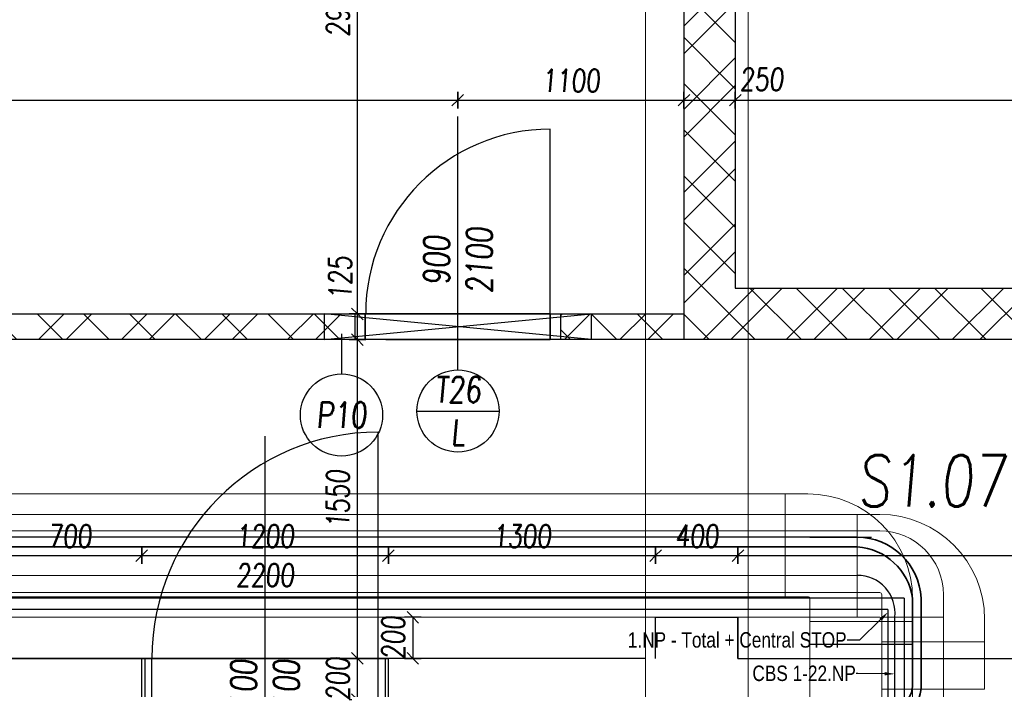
# Model space of a CAD drawing. Header units: millimetres. Extents: x 171 to 266814, y 44 to 350448.
# Tile 36 of 105: x 12914 to 17703, y 23908 to 27163. Entities that reach past the tile are written whole.
import ezdxf
from ezdxf import colors
from ezdxf.entities.mleader import LeaderData, LeaderLine
from ezdxf.math import Vec2, Vec3

# ---------------------------------------------------------------- set-up
doc = ezdxf.new("R2010")
doc.units = ezdxf.units.MM
doc.header["$LTSCALE"] = 100
for name, pattern in [('ACAD_ISO10W100', [18.5, 12, -3, 0.5, -3]), ('ACAD_ISO12W100', [22, 12, -3, 0.5, -3, 0.5, -3]), ('ČERCHOVANÁ', [25.4, 12.7, -6.35, 0, -6.35])]:
    doc.linetypes.add(name, pattern=pattern)
for name, color, linetype, lineweight in [('2DE_PRE_KK', 136, 'Continuous', 15), ('2DE_PRO_KK', 136, 'Continuous', 15), ('E_VEDENÍ SILNOPROUD', 50, 'Continuous', 25), ('E_VEDENÍ_CBS', 214, 'Continuous', 25), ('E_ŽLABY', 40, 'Continuous', 15), ('NAD', 4, 'ACAD_ISO12W100', 13), ('SRAFY', 7, 'Continuous', 13)]:
    doc.layers.add(name, color=color, linetype=linetype, lineweight=lineweight)
for name, color, linetype in [('Elektro přívod', 1, 'Continuous'), ('KOTY 50', 7, 'Continuous'), ('KOTY-DVERE', 8, 'Continuous'), ('NOVA', 240, 'Continuous'), ('NOVÁ TENKÁ', 240, 'Continuous'), ('NOVÁ TLUSTÁ', 240, 'Continuous'), ('OSY', 7, 'Continuous'), ('POPIS2', 2, 'Continuous'), ('SRAFA', 9, 'Continuous'), ('TLUSTA', 2, 'Continuous'), ('ŽB', 3, 'Continuous')]:
    doc.layers.add(name, color=color, linetype=linetype)
doc.styles.add('arial', font='arial.ttf', dxfattribs={"width": 0.8, "height": 1})
doc.styles.add('CP_ATTR', font='ROMANS.SHX')
doc.styles.add('CS-ROMANS', font='romans.shx', dxfattribs={"width": 0.75, "oblique": 5})
doc.dimstyles.new('A_KÓTA_50', dxfattribs={"dimtxt": 110, "dimasz": 2, "dimexe": 100, "dimexo": 1500, "dimgap": 40, "dimtad": 1, "dimrnd": 1, "dimdsep": 46, "dimtxsty": 'CS-ROMANS', "dimblk": 'KOT_CARA20', "dimcen": 45, "dimse1": 1, "dimse2": 1, "dimclrd": 256, "dimclre": 256, "dimclrt": 256, "dimadec": 0, "dimazin": 0, "dimtfac": 1, "dimtix": 1, "dimtmove": 2, "dimatfit": 3, "dimldrblk": 'OBLIQUE', "dimfxl": 100, "dimtolj": 1, "dimarcsym": 0})

# ---------------------------------------------------------------- blocks, each defined once
blk = doc.blocks.new('KOT_CARA20')
for p, q in [((0, 0), (-14.1, -14.1)), ((0, 20), (0, -20)), ((0, 0), (14.1, 14.1))]:
    blk.add_line(p, q)
blk = doc.blocks.new('*D191')
at = {"layer": 'Defpoints', "color": 0, "transparency": 16777216}
for p in [(13507.6, 24557.6), (12807.6, 24057.9), (13507.6, 24057.9)]:
    blk.add_point(p, dxfattribs=at)
at = {"layer": 'KOTY 50', "lineweight": -2, "ltscale": 5, "transparency": 16777216}
blk.add_line((12809.6, 24557.6), (13505.6, 24557.6), dxfattribs=at)
at = {"layer": 'KOTY 50', "lineweight": -2, "transparency": 16777216, "xscale": 2, "yscale": 2, "zscale": 2, "rotation": 180}
blk.add_blockref('KOT_CARA20', (12807.6, 24557.6), dxfattribs=at)
at = {"layer": 'KOTY 50', "lineweight": -2, "transparency": 16777216, "xscale": 2, "yscale": 2, "zscale": 2}
blk.add_blockref('KOT_CARA20', (13507.6, 24557.6), dxfattribs=at)
at = {"layer": 'KOTY 50', "transparency": 16777216, "insert": (13157.6, 24652.6), "char_height": 110, "attachment_point": 5, "style": 'CS-ROMANS'}
blk.add_mtext('\\A1;700', dxfattribs=at)
blk = doc.blocks.new('_OBLIQUE')
at = {"color": 0, "linetype": 'ByBlock', "ltscale": 15}
blk.add_line((-0.5, -0.5), (0.5, 0.5), dxfattribs=at)
blk = doc.blocks.new('*D192')
at = {"layer": 'Defpoints', "color": 0, "transparency": 16777216}
for p in [(14707.6, 24557.6), (13507.6, 24057.9), (14707.6, 24057.9)]:
    blk.add_point(p, dxfattribs=at)
at = {"layer": 'KOTY 50', "lineweight": -2, "ltscale": 5, "transparency": 16777216}
blk.add_line((13509.6, 24557.6), (14705.6, 24557.6), dxfattribs=at)
at = {"layer": 'KOTY 50', "lineweight": -2, "transparency": 16777216, "xscale": 2, "yscale": 2, "zscale": 2, "rotation": 180}
blk.add_blockref('KOT_CARA20', (13507.6, 24557.6), dxfattribs=at)
at = {"layer": 'KOTY 50', "lineweight": -2, "transparency": 16777216, "xscale": 2, "yscale": 2, "zscale": 2}
blk.add_blockref('KOT_CARA20', (14707.6, 24557.6), dxfattribs=at)
at = {"layer": 'KOTY 50', "transparency": 16777216, "char_height": 110, "attachment_point": 5, "style": 'CS-ROMANS'}
for s, insert in [('\\A1;1200', (14107.6, 24652.6)), ('\\A1;2200', (14107.6, 24462.6))]:
    blk.add_mtext(s, dxfattribs=dict(at, insert=insert))
blk = doc.blocks.new('*D193')
at = {"layer": 'Defpoints', "color": 0, "transparency": 16777216}
for p in [(16007.6, 24557.6), (16007.6, 24257.9), (14707.6, 24057.9)]:
    blk.add_point(p, dxfattribs=at)
at = {"layer": 'KOTY 50', "lineweight": -2, "ltscale": 5, "transparency": 16777216}
blk.add_line((14709.6, 24557.6), (16005.6, 24557.6), dxfattribs=at)
at = {"layer": 'KOTY 50', "lineweight": -2, "transparency": 16777216, "xscale": 2, "yscale": 2, "zscale": 2, "rotation": 180}
blk.add_blockref('KOT_CARA20', (14707.6, 24557.6), dxfattribs=at)
at = {"layer": 'KOTY 50', "lineweight": -2, "transparency": 16777216, "xscale": 2, "yscale": 2, "zscale": 2}
blk.add_blockref('KOT_CARA20', (16007.6, 24557.6), dxfattribs=at)
at = {"layer": 'KOTY 50', "transparency": 16777216, "insert": (15357.6, 24652.6), "char_height": 110, "attachment_point": 5, "style": 'CS-ROMANS'}
blk.add_mtext('\\A1;1300', dxfattribs=at)
blk = doc.blocks.new('*D194')
at = {"layer": 'Defpoints', "color": 0, "transparency": 16777216}
for p in [(16407.6, 24557.6), (16007.6, 24257.9), (16407.6, 24257.9)]:
    blk.add_point(p, dxfattribs=at)
at = {"layer": 'KOTY 50', "lineweight": -2, "ltscale": 5, "transparency": 16777216}
blk.add_line((16009.6, 24557.6), (16405.6, 24557.6), dxfattribs=at)
at = {"layer": 'KOTY 50', "lineweight": -2, "transparency": 16777216, "xscale": 2, "yscale": 2, "zscale": 2, "rotation": 180}
blk.add_blockref('KOT_CARA20', (16007.6, 24557.6), dxfattribs=at)
at = {"layer": 'KOTY 50', "lineweight": -2, "transparency": 16777216, "xscale": 2, "yscale": 2, "zscale": 2}
blk.add_blockref('KOT_CARA20', (16407.6, 24557.6), dxfattribs=at)
at = {"layer": 'KOTY 50', "transparency": 16777216, "insert": (16207.6, 24652.6), "char_height": 110, "attachment_point": 5, "style": 'CS-ROMANS'}
blk.add_mtext('\\A1;400', dxfattribs=at)
blk = doc.blocks.new('*D195')
at = {"layer": 'Defpoints', "color": 0, "transparency": 16777216}
for p in [(20257.6, 24557.6), (16407.6, 24257.9), (20257.6, 24057.9)]:
    blk.add_point(p, dxfattribs=at)
at = {"layer": 'KOTY 50', "lineweight": -2, "ltscale": 5, "transparency": 16777216}
blk.add_line((16409.6, 24557.6), (20255.6, 24557.6), dxfattribs=at)
at = {"layer": 'KOTY 50', "lineweight": -2, "transparency": 16777216, "xscale": 2, "yscale": 2, "zscale": 2, "rotation": 180}
blk.add_blockref('KOT_CARA20', (16407.6, 24557.6), dxfattribs=at)
at = {"layer": 'KOTY 50', "lineweight": -2, "transparency": 16777216, "xscale": 2, "yscale": 2, "zscale": 2}
blk.add_blockref('KOT_CARA20', (20257.6, 24557.6), dxfattribs=at)
at = {"layer": 'KOTY 50', "transparency": 16777216, "insert": (18332.6, 24652.6), "char_height": 110, "attachment_point": 5, "style": 'CS-ROMANS'}
blk.add_mtext('\\A1;3850', dxfattribs=at)
blk = doc.blocks.new('*D201')
at = {"layer": 'Defpoints', "color": 0, "transparency": 16777216}
for p in [(15045.1, 26771.9), (15045.1, 26692.1), (9097.6, 25732.9)]:
    blk.add_point(p, dxfattribs=at)
at = {"layer": 'KOTY 50', "lineweight": -2, "ltscale": 5, "transparency": 16777216}
blk.add_line((9099.6, 26771.9), (15043.1, 26771.9), dxfattribs=at)
at = {"layer": 'KOTY 50', "lineweight": -2, "transparency": 16777216, "xscale": 2, "yscale": 2, "zscale": 2, "rotation": 180}
blk.add_blockref('KOT_CARA20', (9097.6, 26771.9), dxfattribs=at)
at = {"layer": 'KOTY 50', "lineweight": -2, "transparency": 16777216, "xscale": 2, "yscale": 2, "zscale": 2}
blk.add_blockref('KOT_CARA20', (15045.1, 26771.9), dxfattribs=at)
at = {"layer": 'KOTY 50', "transparency": 16777216, "insert": (12071.3, 26866.9), "char_height": 110, "attachment_point": 5, "style": 'CS-ROMANS'}
blk.add_mtext('\\A1;5948', dxfattribs=at)
blk = doc.blocks.new('*D203')
at = {"layer": 'Defpoints', "color": 0, "transparency": 16777216}
for p in [(16145.1, 26771.9), (16145.1, 26425.9), (15045.1, 25732.9)]:
    blk.add_point(p, dxfattribs=at)
at = {"layer": 'KOTY 50', "lineweight": -2, "ltscale": 5, "transparency": 16777216}
blk.add_line((15047.1, 26771.9), (16143.1, 26771.9), dxfattribs=at)
at = {"layer": 'KOTY 50', "lineweight": -2, "transparency": 16777216, "xscale": 2, "yscale": 2, "zscale": 2, "rotation": 180}
blk.add_blockref('KOT_CARA20', (15045.1, 26771.9), dxfattribs=at)
at = {"layer": 'KOTY 50', "lineweight": -2, "transparency": 16777216, "xscale": 2, "yscale": 2, "zscale": 2}
blk.add_blockref('KOT_CARA20', (16145.1, 26771.9), dxfattribs=at)
at = {"layer": 'KOTY 50', "transparency": 16777216, "insert": (15595.1, 26866.9), "char_height": 110, "attachment_point": 5, "style": 'CS-ROMANS'}
blk.add_mtext('\\A1;1100', dxfattribs=at)
blk = doc.blocks.new('*D204')
at = {"layer": 'Defpoints', "color": 0, "transparency": 16777216}
for p in [(16395.1, 26771.9), (16395.1, 26534.2), (16145.1, 26425.9)]:
    blk.add_point(p, dxfattribs=at)
at = {"layer": 'KOTY 50', "lineweight": -2, "ltscale": 5, "transparency": 16777216}
blk.add_line((16147.1, 26771.9), (16393.1, 26771.9), dxfattribs=at)
at = {"layer": 'KOTY 50', "lineweight": -2, "transparency": 16777216, "xscale": 2, "yscale": 2, "zscale": 2, "rotation": 180}
blk.add_blockref('KOT_CARA20', (16145.1, 26771.9), dxfattribs=at)
at = {"layer": 'KOTY 50', "lineweight": -2, "transparency": 16777216, "xscale": 2, "yscale": 2, "zscale": 2}
blk.add_blockref('KOT_CARA20', (16395.1, 26771.9), dxfattribs=at)
at = {"layer": 'KOTY 50', "transparency": 16777216, "insert": (16522.9, 26873.1), "char_height": 110, "attachment_point": 5, "style": 'CS-ROMANS'}
blk.add_mtext('\\A1;250', dxfattribs=at)
blk = doc.blocks.new('*D205')
at = {"layer": 'Defpoints', "color": 0, "transparency": 16777216}
for p in [(21507.6, 26771.9), (16395.1, 26534.2), (21507.6, 25732.9)]:
    blk.add_point(p, dxfattribs=at)
at = {"layer": 'KOTY 50', "lineweight": -2, "ltscale": 5, "transparency": 16777216}
blk.add_line((16397.1, 26771.9), (21505.6, 26771.9), dxfattribs=at)
at = {"layer": 'KOTY 50', "lineweight": -2, "transparency": 16777216, "xscale": 2, "yscale": 2, "zscale": 2, "rotation": 180}
blk.add_blockref('KOT_CARA20', (16395.1, 26771.9), dxfattribs=at)
at = {"layer": 'KOTY 50', "lineweight": -2, "transparency": 16777216, "xscale": 2, "yscale": 2, "zscale": 2}
blk.add_blockref('KOT_CARA20', (21507.6, 26771.9), dxfattribs=at)
at = {"layer": 'KOTY 50', "transparency": 16777216, "insert": (18951.3, 26866.9), "char_height": 110, "attachment_point": 5, "style": 'CS-ROMANS'}
blk.add_mtext('\\A1;5113', dxfattribs=at)
blk = doc.blocks.new('*D269')
at = {"layer": 'Defpoints', "color": 0, "transparency": 16777216}
for p in [(18925.2, 25607.9), (19301.3, 25607.9), (9751.7, 24257.9)]:
    blk.add_point(p, dxfattribs=at)
at = {"layer": 'KOTY 50', "lineweight": -2, "ltscale": 5, "transparency": 16777216}
blk.add_line((18925.2, 24259.9), (18925.2, 25605.9), dxfattribs=at)
at = {"layer": 'KOTY 50', "lineweight": -2, "transparency": 16777216, "xscale": 2, "yscale": 2, "zscale": 2}
for p, rotation in [((18925.2, 25607.9), 90), ((18925.2, 24257.9), 270)]:
    blk.add_blockref('KOT_CARA20', p, dxfattribs=dict(at, rotation=rotation))
at = {"layer": 'KOTY 50', "transparency": 16777216, "insert": (18830.2, 24932.9), "char_height": 110, "attachment_point": 5, "rotation": 90, "style": 'CS-ROMANS'}
blk.add_mtext('\\A1;1350', dxfattribs=at)
blk = doc.blocks.new('*D289')
at = {"layer": 'Defpoints', "color": 0, "transparency": 16777216}
for p in [(14557.1, 24057.9), (14757.2, 24057.9), (14736.7, 23857.9)]:
    blk.add_point(p, dxfattribs=at)
at = {"layer": 'KOTY 50', "lineweight": -2, "ltscale": 5, "transparency": 16777216}
for p, q in [((14557.1, 24059.9), (14557.1, 24061.9)), ((14557.1, 23857.9), (14557.1, 24057.9)), ((14557.1, 23855.9), (14557.1, 23853.9))]:
    blk.add_line(p, q, dxfattribs=at)
at = {"layer": 'KOTY 50', "lineweight": -2, "transparency": 16777216, "xscale": 2, "yscale": 2, "zscale": 2}
for p, rotation in [((14557.1, 24057.9), 270), ((14557.1, 23857.9), 90)]:
    blk.add_blockref('KOT_CARA20', p, dxfattribs=dict(at, rotation=rotation))
at = {"layer": 'KOTY 50', "transparency": 16777216, "insert": (14462.1, 23957.9), "char_height": 110, "attachment_point": 5, "rotation": 90, "style": 'CS-ROMANS'}
blk.add_mtext('\\A1;200', dxfattribs=at)
blk = doc.blocks.new('*D290')
at = {"layer": 'Defpoints', "color": 0, "transparency": 16777216}
for p in [(14557.1, 25607.9), (14780.6, 25607.9), (14757.2, 24057.9)]:
    blk.add_point(p, dxfattribs=at)
at = {"layer": 'KOTY 50', "lineweight": -2, "ltscale": 5, "transparency": 16777216}
blk.add_line((14557.1, 24059.9), (14557.1, 25605.9), dxfattribs=at)
at = {"layer": 'KOTY 50', "lineweight": -2, "transparency": 16777216, "xscale": 2, "yscale": 2, "zscale": 2}
for p, rotation in [((14557.1, 25607.9), 90), ((14557.1, 24057.9), 270)]:
    blk.add_blockref('KOT_CARA20', p, dxfattribs=dict(at, rotation=rotation))
at = {"layer": 'KOTY 50', "transparency": 16777216, "insert": (14462.1, 24832.9), "char_height": 110, "attachment_point": 5, "rotation": 90, "style": 'CS-ROMANS'}
blk.add_mtext('\\A1;1550', dxfattribs=at)
blk = doc.blocks.new('*D291')
at = {"layer": 'Defpoints', "color": 0, "transparency": 16777216}
for p in [(14557.1, 25732.9), (14716.3, 25732.9), (14780.6, 25607.9)]:
    blk.add_point(p, dxfattribs=at)
at = {"layer": 'KOTY 50', "lineweight": -2, "ltscale": 5, "transparency": 16777216}
blk.add_line((14557.1, 25609.9), (14557.1, 25730.9), dxfattribs=at)
at = {"layer": 'KOTY 50', "lineweight": -2, "transparency": 16777216, "xscale": 2, "yscale": 2, "zscale": 2}
for p, rotation in [((14557.1, 25732.9), 90), ((14557.1, 25607.9), 270)]:
    blk.add_blockref('KOT_CARA20', p, dxfattribs=dict(at, rotation=rotation))
at = {"layer": 'KOTY 50', "transparency": 16777216, "insert": (14473.3, 25907.1), "char_height": 110, "attachment_point": 5, "rotation": 90, "style": 'CS-ROMANS'}
blk.add_mtext('\\A1;125', dxfattribs=at)
blk = doc.blocks.new('*D292')
at = {"layer": 'Defpoints', "color": 0, "transparency": 16777216}
for p in [(14557.1, 28707.9), (14945.8, 28707.9), (14716.3, 25732.9)]:
    blk.add_point(p, dxfattribs=at)
at = {"layer": 'KOTY 50', "lineweight": -2, "ltscale": 5, "transparency": 16777216}
blk.add_line((14557.1, 25734.9), (14557.1, 28705.9), dxfattribs=at)
at = {"layer": 'KOTY 50', "lineweight": -2, "transparency": 16777216, "xscale": 2, "yscale": 2, "zscale": 2}
for p, rotation in [((14557.1, 28707.9), 90), ((14557.1, 25732.9), 270)]:
    blk.add_blockref('KOT_CARA20', p, dxfattribs=dict(at, rotation=rotation))
at = {"layer": 'KOTY 50', "transparency": 16777216, "insert": (14462.1, 27220.4), "char_height": 110, "attachment_point": 5, "rotation": 90, "style": 'CS-ROMANS'}
blk.add_mtext('\\A1;2975', dxfattribs=at)
blk = doc.blocks.new('*D350')
at = {"layer": 'Defpoints', "color": 0, "transparency": 16777216}
for p in [(10107.6, 24257.9), (10107.6, 24057.9), (14826.4, 24057.9)]:
    blk.add_point(p, dxfattribs=at)
at = {"layer": 'KOTY 50', "lineweight": -2, "ltscale": 5, "transparency": 16777216}
for p, q in [((14826.4, 24259.9), (14826.4, 24261.9)), ((14826.4, 24257.9), (14826.4, 24057.9)), ((14826.4, 24055.9), (14826.4, 24053.9))]:
    blk.add_line(p, q, dxfattribs=at)
at = {"layer": 'KOTY 50', "lineweight": -2, "transparency": 16777216, "xscale": 2, "yscale": 2, "zscale": 2}
for p, rotation in [((14826.4, 24257.9), 270), ((14826.4, 24057.9), 90)]:
    blk.add_blockref('KOT_CARA20', p, dxfattribs=dict(at, rotation=rotation))
at = {"layer": 'KOTY 50', "transparency": 16777216, "insert": (14731.4, 24157.9), "char_height": 110, "attachment_point": 5, "rotation": 90, "style": 'CS-ROMANS'}
blk.add_mtext('\\A1;200', dxfattribs=at)
blk = doc.blocks.new('P9')
at = {"layer": 'NOVÁ TLUSTÁ', "linetype": 'ACAD_ISO10W100', "ltscale": 15}
for p, q in [((307917.6, 124824.3), (307917.6, 124699.3)), ((307917.6, 124699.3), (309217.6, 124824.3)), ((309217.6, 124699.3), (307917.6, 124824.3)), ((309217.6, 124699.3), (309217.6, 124824.3))]:
    blk.add_line(p, q, dxfattribs=at)
blk = doc.blocks.new('*U403')
at = {"ltscale": 5}
for p, q in [((120, 260), (120, 370)), ((120, 370), (620, 370)), ((620, 370), (620, 260)), ((0, -250), (0, 250)), ((0, 250), (110, 250)), ((110, -250), (0, -250))]:
    blk.add_line(p, q, dxfattribs=at)
for radius in [510, 10]:
    blk.add_arc((110, 260), radius, 270, 0, dxfattribs=at)
at = {"linetype": 'ByBlock', "ltscale": 5, "style": 'CP_ATTR', "flags": 9}
for tag in ['NAME', 'PRODUCER', 'PRODUCT-TYPE', 'ARTICLE', 'FLOW', 'NUMBER', 'SYSTEM', 'FORM', 'SIZE', 'OTHER']:
    blk.add_attdef(tag, (0, 0), '', height=0.0001, dxfattribs=at)
blk = doc.blocks.new('*U405')
at = {"ltscale": 5}
for p, q in [((0, -250), (0, 250)), ((0, 250), (8335, 250)), ((8335, -250), (0, -250))]:
    blk.add_line(p, q, dxfattribs=at)
at = {"linetype": 'ByBlock', "ltscale": 5, "style": 'CP_ATTR', "flags": 9}
for tag in ['NAME', 'PRODUCER', 'PRODUCT-TYPE', 'ARTICLE', 'FLOW', 'NUMBER', 'SYSTEM', 'FORM', 'SIZE', 'OTHER']:
    blk.add_attdef(tag, (0, 0), '', height=0.0001, dxfattribs=at)
blk = doc.blocks.new('*U434')
for p, q in [((0, -250), (0, 250)), ((0, 250), (380, 250)), ((380, 250), (380, -250)), ((380, -250), (0, -250))]:
    blk.add_line(p, q)
at = {"style": 'CP_ATTR', "flags": 9}
for tag in ['NAME', 'PRODUCER', 'PRODUCT-TYPE', 'ARTICLE', 'FLOW', 'NUMBER', 'SYSTEM', 'FORM', 'SIZE', 'OTHER']:
    blk.add_attdef(tag, (0, 0), '', height=0.0001, dxfattribs=at)
blk = doc.blocks.new('*U439')
for p, q in [((120, 260), (120, 370)), ((120, 370), (620, 370)), ((620, 370), (620, 260)), ((0, -250), (0, 250)), ((0, 250), (110, 250)), ((110, -250), (0, -250))]:
    blk.add_line(p, q)
for radius in [510, 10]:
    blk.add_arc((110, 260), radius, 270, 0)
at = {"style": 'CP_ATTR', "flags": 9}
for tag in ['NAME', 'PRODUCER', 'PRODUCT-TYPE', 'ARTICLE', 'FLOW', 'NUMBER', 'SYSTEM', 'FORM', 'SIZE', 'OTHER']:
    blk.add_attdef(tag, (0, 0), '', height=0.0001, dxfattribs=at)
blk = doc.blocks.new('*U440')
for p, q in [((0, 250), (8685, 250)), ((8685, 250), (8685, -250)), ((8685, -250), (0, -250))]:
    blk.add_line(p, q)
at = {"style": 'CP_ATTR', "flags": 9}
for tag in ['NAME', 'PRODUCER', 'PRODUCT-TYPE', 'ARTICLE', 'FLOW', 'NUMBER', 'SYSTEM', 'FORM', 'SIZE', 'OTHER']:
    blk.add_attdef(tag, (0, 0), '', height=0.0001, dxfattribs=at)
blk = doc.blocks.new('*U444')
for p, q in [((0, -250), (0, 250)), ((0, 250), (230, 250)), ((230, 250), (230, -250)), ((230, -250), (0, -250))]:
    blk.add_line(p, q)
at = {"style": 'CP_ATTR', "flags": 9}
for tag in ['NAME', 'PRODUCER', 'PRODUCT-TYPE', 'ARTICLE', 'FLOW', 'NUMBER', 'SYSTEM', 'FORM', 'SIZE', 'OTHER']:
    blk.add_attdef(tag, (0, 0), '', height=0.0001, dxfattribs=at)
blk = doc.blocks.new('*U454')
for p, q in [((0, -150), (0, 150)), ((0, 150), (400, 150)), ((400, 150), (400, -150)), ((400, -150), (0, -150))]:
    blk.add_line(p, q)
at = {"style": 'CP_ATTR', "flags": 9}
for tag in ['NAME', 'PRODUCER', 'PRODUCT-TYPE', 'ARTICLE', 'FLOW', 'NUMBER', 'SYSTEM', 'FORM', 'SIZE', 'OTHER']:
    blk.add_attdef(tag, (0, 0), '', height=0.0001, dxfattribs=at)
blk = doc.blocks.new('*U455')
for p, q in [((120, 160), (120, 270)), ((120, 270), (420, 270)), ((420, 270), (420, 160)), ((0, -150), (0, 150)), ((0, 150), (110, 150)), ((110, -150), (0, -150))]:
    blk.add_line(p, q)
for radius in [310, 10]:
    blk.add_arc((110, 160), radius, 270, 0)
at = {"style": 'CP_ATTR', "flags": 9}
for tag in ['NAME', 'PRODUCER', 'PRODUCT-TYPE', 'ARTICLE', 'FLOW', 'NUMBER', 'SYSTEM', 'FORM', 'SIZE', 'OTHER']:
    blk.add_attdef(tag, (0, 0), '', height=0.0001, dxfattribs=at)
blk = doc.blocks.new('*U456')
for p, q in [((0, -150), (0, 150)), ((0, 150), (6460, 150)), ((6460, -150), (0, -150))]:
    blk.add_line(p, q)
at = {"style": 'CP_ATTR', "flags": 9}
for tag in ['NAME', 'PRODUCER', 'PRODUCT-TYPE', 'ARTICLE', 'FLOW', 'NUMBER', 'SYSTEM', 'FORM', 'SIZE', 'OTHER']:
    blk.add_attdef(tag, (0, 0), '', height=0.0001, dxfattribs=at)

msp = doc.modelspace()

# ---------------------------------------------------------------- hatches: boundary and pattern name
at = {"layer": 'SRAFA', "ltscale": 5}
h = msp.add_hatch(dxfattribs=at)
h.set_pattern_fill('ANSI31', color=253, scale=50, angle=90)
h.set_pattern_definition([(135, (-294224.35, -112688.84), (-112.2532, -112.2532), [])])
h.paths.add_polyline_path([(8397.553, 25732.91), (4672.557, 25732.91), (4672.557, 25607.91), (8397.553, 25607.91)])
h.paths.add_polyline_path([(8597.553, 25732.91), (8397.553, 25732.91), (8397.553, 25607.91), (8597.556, 25607.91)])
h.paths.add_polyline_path([(9797.553, 25732.91), (9657.556, 25732.91), (9657.556, 25607.91), (9797.553, 25607.91)])
h.paths.add_polyline_path([(20907.556, 25607.91), (20907.556, 25857.91), (16395.056, 25857.91), (16395.056, 28257.91), (16145.056, 28257.91), (16145.056, 25732.91), (15545.056, 25732.91), (15545.056, 25607.91)])
h.paths.add_polyline_path([(14545.056, 25607.91), (14545.056, 25732.91), (9797.553, 25732.91), (9797.553, 25607.91)])
h.paths.add_polyline_path([(22107.556, 25857.91), (22107.556, 25607.91), (22457.556, 25607.91), (22457.556, 24257.91), (22707.556, 24257.91), (22707.556, 25857.91)])
at = {"layer": 'SRAFY', "ltscale": 5}
h = msp.add_hatch(dxfattribs=at)
h.set_pattern_fill('ANSI32', color=253, scale=30)
h.set_pattern_definition([(45, (270826.47, -138059.16), (-202.05576, 202.05576), []), (45, (270961.17, -138059.16), (-202.05576, 202.05576), [])])
h.paths.add_polyline_path([(8597.553, 25732.91), (4672.556, 25732.91), (4672.556, 25607.91), (8597.556, 25607.91)])
h.paths.add_polyline_path([(9607.556, 25732.91), (9597.553, 25732.91), (9597.556, 25607.91), (9607.556, 25607.91)])
h.paths.add_polyline_path([(9757.556, 25732.91), (9607.556, 25732.91), (9607.556, 25607.91), (9757.556, 25607.91)])
h.paths.add_polyline_path([(20907.556, 25607.91), (20907.556, 25857.91), (16395.056, 25857.91), (16395.056, 28257.91), (16145.056, 28257.91), (16145.056, 25732.91), (15545.056, 25732.91), (15545.056, 25607.91)])
h.paths.add_polyline_path([(14545.056, 25607.91), (14545.056, 25732.91), (9757.556, 25732.91), (9757.556, 25607.91)])
h.paths.add_polyline_path([(22107.556, 25857.91), (22107.556, 25607.91), (22457.556, 25607.91), (22457.556, 24257.91), (22707.556, 24257.91), (22707.556, 25857.91)])

# ---------------------------------------------------------------- linework, layer by layer
msp.add_line((16757.556, 24127.91), (17257.556, 24127.91))
at = {"layer": 'E_VEDENÍ SILNOPROUD', "lineweight": 35}
for p, q in [((16989.118, 24647.548), (8302.552, 24649.642)), ((16987.556, 24600.208), (8302.552, 24600.208)), ((17257.556, 23919.732), (17257.556, 24350.928)), ((17298.85, 23920.578), (17298.386, 24351.156))]:
    msp.add_line(p, q, dxfattribs=at)
at = {"layer": 'E_VEDENÍ SILNOPROUD', "color": 241, "true_color": 0xf7abae}
for q in [(8072.824, 24350.928), (17216.022, 23746.362)]:
    msp.add_line((17216.022, 24350.928), q, dxfattribs=at)
at = {"layer": 'E_VEDENÍ SILNOPROUD', "color": 240, "true_color": 0xed1f24}
for p, q in [((17136.745, 24296.342), (8121.097, 24296.342)), ((17136.745, 24296.232), (17136.745, 23736.824))]:
    msp.add_line(p, q, dxfattribs=at)
at = {"layer": 'E_VEDENÍ SILNOPROUD', "lineweight": 35}
for centre, radius, start, end in [((16985.791, 24334.518), 313.037, 3.046626, 89.602246), ((16967.549, 24307.677), 293.214, 8.482351, 86.087468), ((17124.102, 23927.278), 174.876, 264.570787, 357.804234), ((17113.985, 23938.1), 144.742, 267.454467, 352.709159)]:
    msp.add_arc(centre, radius, start, end, dxfattribs=at)
at = {"layer": 'E_VEDENÍ_CBS'}
for p, q in [((10257.556, 24461.941), (16987.556, 24461.864)), ((17170.735, 23723.656), (17170.735, 24257.91))]:
    msp.add_line(p, q, dxfattribs=at)
msp.add_arc((16989.076, 24278.991), 182.879, 353.380766, 90.475993, dxfattribs=at)
at = {"layer": 'Elektro přívod'}
msp.add_line((16757.556, 24647.91), (17057.556, 24647.91), dxfattribs=at)
at = {"layer": 'KOTY-DVERE', "color": 253}
for p, q in [((15046.08, 25460.666), (15046.08, 26692.072)), ((14479.556, 25636.493), (14479.556, 25441.24)), ((14846.08, 25260.666), (15246.08, 25260.666)), ((14107.556, 23582.626), (14107.556, 25137.69))]:
    msp.add_line(p, q, dxfattribs=at)
for centre in [(14479.556, 25241.24), (15046.08, 25260.666)]:
    msp.add_circle(centre, 200, dxfattribs=at)
at = {"layer": 'NAD', "color": 253, "ltscale": 20}
for points in [[(15957.556, 10257.91), (15957.556, 28257.91)], [(16457.556, 10257.91), (16457.556, 28257.91)]]:
    msp.add_lwpolyline(points, dxfattribs=at)
at = {"layer": 'NOVA', "color": 253, "ltscale": 5}
for points in [[(13522.556, 23857.91), (13557.556, 23857.91), (13557.556, 24057.91), (13522.556, 24057.91)], [(14692.556, 23857.91), (14657.556, 23857.91), (14657.556, 24057.91), (14692.556, 24057.91)]]:
    msp.add_lwpolyline(points, close=True, dxfattribs=at)
at = {"layer": 'NOVÁ TENKÁ', "color": 253}
msp.add_line((15495.056, 25732.91), (15495.056, 26630.864), dxfattribs=at)
at = {"layer": 'NOVÁ TENKÁ', "color": 253, "ltscale": 5}
for p, q in [((14657.556, 24057.91), (14657.556, 25157.91)), ((13507.556, 24057.91), (14707.556, 24057.91))]:
    msp.add_line(p, q, dxfattribs=at)
at = {"layer": 'NOVÁ TENKÁ', "color": 253}
for points in [[(14545.056, 25732.91), (14545.056, 25607.91)], [(14595.056, 25732.91), (14595.056, 25607.91)], [(15495.056, 25732.91), (14597.103, 25732.91)], [(15495.056, 25732.91), (15495.056, 25607.91)], [(15545.056, 25732.91), (15545.056, 25607.91)], [(14695.056, 25607.91), (15495.056, 25607.91)]]:
    msp.add_lwpolyline(points, dxfattribs=at)
at = {"layer": 'NOVÁ TENKÁ', "color": 253, "ltscale": 5}
for points in [[(13557.556, 23857.91), (13557.556, 24057.91)], [(14657.556, 23857.91), (14657.556, 24057.91)]]:
    msp.add_lwpolyline(points, dxfattribs=at)
at = {"layer": 'NOVÁ TENKÁ', "color": 253}
msp.add_arc((15495.056, 25732.91), 897.953, 90, 180, dxfattribs=at)
at = {"layer": 'NOVÁ TENKÁ', "color": 253, "ltscale": 5}
msp.add_arc((14657.556, 24057.91), 1100, 90, 180, dxfattribs=at)
at = {"layer": 'NOVÁ TLUSTÁ', "color": 253, "ltscale": 5}
for p, q in [((9845.053, 25732.91), (16145.056, 25732.91)), ((16145.056, 25732.91), (16145.056, 25607.91))]:
    msp.add_line(p, q, dxfattribs=at)
for points in [[(16145.056, 28257.91), (16145.056, 25732.91)], [(16395.056, 28257.91), (16395.056, 25857.91), (22707.556, 25857.91), (22707.556, 24907.91)], [(22457.556, 25607.91), (16145.056, 25607.91)]]:
    msp.add_lwpolyline(points, dxfattribs=at)
at = {"layer": 'NOVÁ TLUSTÁ', "color": 253}
msp.add_lwpolyline([(16145.056, 25607.91), (9597.55, 25607.91)], dxfattribs=at)
at = {"layer": 'OSY', "color": 253, "linetype": 'ČERCHOVANÁ', "ltscale": 25}
msp.add_line((15107.556, 24057.91), (2355.14, 24057.91), dxfattribs=at)
at = {"layer": 'TLUSTA', "color": 253, "ltscale": 5}
for p, q in [((14595.056, 25607.91), (14595.056, 25732.91)), ((15495.056, 25607.91), (15495.056, 25732.91))]:
    msp.add_line(p, q, dxfattribs=at)
at = {"layer": 'ŽB', "color": 253}
for p, q in [((16007.556, 24057.91), (16007.556, 24257.91)), ((16007.556, 24257.91), (16407.556, 24257.91)), ((16007.556, 24057.91), (16007.556, 24257.91)), ((16007.556, 24257.91), (16407.556, 24257.91)), ((16407.556, 24257.91), (16407.556, 24057.91)), ((16407.556, 24057.91), (16407.556, 24257.91)), ((16407.556, 24257.91), (16407.556, 24057.91)), ((16407.556, 24057.91), (16407.556, 24257.91)), ((12807.556, 24057.91), (13507.556, 24057.91)), ((16407.556, 24057.91), (20257.556, 24057.91)), ((16407.556, 24057.91), (20257.556, 24057.91))]:
    msp.add_line(p, q, dxfattribs=at)
for points in [[(13507.556, 23857.91), (13507.556, 24057.91)], [(14707.556, 23857.91), (14707.556, 24057.91)], [(15957.556, 24057.91), (14707.556, 24057.91)]]:
    msp.add_lwpolyline(points, dxfattribs=at)

# ---------------------------------------------------------------- block references
at = {"layer": '2DE_PRE_KK', "ltscale": 5, "rotation": 180}
msp.add_blockref('*U405', (16637.556, 24607.91), dxfattribs=at)
at = {"layer": '2DE_PRE_KK', "ltscale": 5, "xscale": -1, "zscale": 250, "rotation": 180}
msp.add_blockref('*U403', (16637.556, 24607.91), dxfattribs=at)
at = {"layer": '2DE_PRE_KK', "rotation": 270}
msp.add_blockref('*U434', (17007.556, 24237.91), dxfattribs=at)
at = {"layer": '2DE_PRO_KK'}
for name, p, rotation in [('*U456', (16987.556, 24527.91), 180), ('*U454', (17257.556, 23857.91), 90)]:
    msp.add_blockref(name, p, dxfattribs=dict(at, rotation=rotation))
at = {"layer": '2DE_PRO_KK', "zscale": 110, "rotation": 90}
msp.add_blockref('*U455', (17257.556, 24257.91), dxfattribs=at)
at = {"layer": 'E_ŽLABY'}
msp.add_blockref('*U440', (8302.552, 24507.91), dxfattribs=at)
at = {"layer": 'E_ŽLABY', "zscale": 110, "rotation": 90}
msp.add_blockref('*U439', (17357.556, 24137.91), dxfattribs=at)
at = {"layer": 'E_ŽLABY', "rotation": 270}
msp.add_blockref('*U444', (17357.556, 24137.91), dxfattribs=at)
at = {"layer": 'NOVÁ TLUSTÁ', "color": 253}
msp.add_blockref('P9', (-293522.587, -99091.412), dxfattribs=at)

# ---------------------------------------------------------------- texts
at = {"layer": 'KOTY-DVERE', "color": 253, "char_height": 125, "attachment_point": 5, "rotation": 90, "style": 'CS-ROMANS'}
for s, insert in [('\\A1;900\\P2100', (15046.08, 25992.817)), ('\\A1;1100\\P2100', (14107.556, 23891.83))]:
    msp.add_mtext(s, dxfattribs=dict(at, insert=insert))
at = {"layer": 'KOTY-DVERE', "color": 253, "char_height": 125, "attachment_point": 5, "style": 'CS-ROMANS'}
for s, insert in [('T26\\PL', (15046.08, 25260.666)), ('P10', (14479.556, 25241.24))]:
    msp.add_mtext_dynamic_manual_height_columns(s, width=125, gutter_width=12.5, heights=[0], dxfattribs=dict(at, insert=insert))
at = {"layer": 'POPIS2', "color": 253, "ltscale": 15, "style": 'CS-ROMANS', "oblique": 5, "width": 0.75}
msp.add_text('S1.07', height=250, dxfattribs=at).set_placement((16989.164, 24796.244))

# ---------------------------------------------------------------- dimensions: what is measured, and where the dimension line sits
at = {"layer": 'KOTY 50', "color": 253, "ltscale": 5}
for base, p1, p2, picture, middle in [((14557.103, 28707.91), (14716.342, 25732.91), (14945.786, 28707.91), '*D292', (14462.103, 27220.41)), ((18925.189, 25607.91), (9751.686, 24257.91), (19301.306, 25607.91), '*D269', (18830.189, 24932.91)), ((14557.103, 25607.91), (14757.243, 24057.91), (14780.641, 25607.91), '*D290', (14462.103, 24832.91)), ((14826.436, 24057.91), (10107.556, 24257.91), (10107.556, 24057.91), '*D350', (14731.436, 24157.91)), ((14557.103, 24057.91), (14736.651, 23857.91), (14757.243, 24057.91), '*D289', (14462.103, 23957.91))]:
    dim = msp.add_linear_dim(base=base, p1=p1, p2=p2, angle=90, dimstyle='A_KÓTA_50', dxfattribs=at)
    dim.commit()
    dim.dimension.update_dxf_attribs({"geometry": picture, "text_midpoint": middle})
for base, p1, p2, picture, middle in [((15045.08, 26771.931), (9097.553, 25732.91), (15045.08, 26692.072), '*D201', (12071.316, 26866.931)), ((16145.056, 26771.931), (15045.08, 25732.91), (16145.056, 26425.935), '*D203', (15595.068, 26866.931)), ((21507.556, 26771.931), (16395.056, 26534.171), (21507.556, 25732.91), '*D205', (18951.306, 26866.931)), ((13507.556, 24557.583), (12807.556, 24057.91), (13507.556, 24057.91), '*D191', (13157.556, 24652.583)), ((16007.556, 24557.583), (14707.556, 24057.91), (16007.556, 24257.91), '*D193', (15357.556, 24652.583)), ((16407.556, 24557.583), (16007.556, 24257.91), (16407.556, 24257.91), '*D194', (16207.556, 24652.583)), ((20257.556, 24557.583), (16407.556, 24257.91), (20257.556, 24057.91), '*D195', (18332.556, 24652.583))]:
    dim = msp.add_linear_dim(base=base, p1=p1, p2=p2, dimstyle='A_KÓTA_50', dxfattribs=at)
    dim.commit()
    dim.dimension.update_dxf_attribs({"geometry": picture, "text_midpoint": middle})
dim = msp.add_linear_dim(base=(16395.056, 26771.931), p1=(16145.056, 26425.935), p2=(16395.056, 26534.171), dimstyle='A_KÓTA_50', dxfattribs=at)
dim.commit()
dim.dimension.update_dxf_attribs({"geometry": '*D204', "text_midpoint": (16522.878, 26873.131), "dimtype": 160})
dim = msp.add_linear_dim(base=(14557.103, 25732.91), p1=(14780.641, 25607.91), p2=(14716.342, 25732.91), angle=90, dimstyle='A_KÓTA_50', dxfattribs=at)
dim.commit()
dim.dimension.update_dxf_attribs({"geometry": '*D291', "text_midpoint": (14473.272, 25907.11), "dimtype": 160})
dim = msp.add_linear_dim(base=(14707.556, 24557.583), p1=(13507.556, 24057.91), p2=(14707.556, 24057.91), text='<>\\X2200', dimstyle='A_KÓTA_50', dxfattribs=at)
dim.commit()
dim.dimension.update_dxf_attribs({"geometry": '*D192', "text_midpoint": (14107.556, 24652.583)})

# ---------------------------------------------------------------- leaders
at = {"layer": 'E_VEDENÍ SILNOPROUD', "color": 240, "true_color": 0xed1f24}
ml = msp.add_multileader_mtext('Standard', dxfattribs=at)
ml.set_content('1.NP - Total + Central STOP', color=(237, 31, 36), style='arial')
ml.set_leader_properties()
ml.build(insert=Vec2(0, 0))
ml.multileader.update_dxf_attribs({"arrow_head_size": 50})
ctx = ml.context
ctx.base_point, ctx.char_height, ctx.arrow_head_size, ctx.plane_origin = Vec3(15882.627, 24147.376), 75, 50, Vec3(17467.633, 24919.412)
ctx.text_align_type = 2
notes = []
notes.append((ctx, [(1, (1, 1, 0), (16999.011, 24147.376), (-1, 0), 60.747, [(0, [(17137.523, 24282.153)], 0, [])])]))
ctx.mtext.insert, ctx.mtext.alignment, ctx.mtext.flow_direction = Vec3(16936.264, 24185.516), 3, 5
at = {"layer": 'E_VEDENÍ_CBS'}
ml = msp.add_multileader_mtext('Standard', dxfattribs=at)
ml.set_content('CBS 1-22.NP', color=256, style='arial')
ml.set_leader_properties()
ml.build(insert=Vec2(0, 0))
ml.multileader.update_dxf_attribs({"arrow_head_size": 50})
ctx = ml.context
ctx.base_point, ctx.char_height, ctx.arrow_head_size, ctx.plane_origin = Vec3(16483.827, 23985.036), 75, 50, Vec3(17161.95, 23390.637)
ctx.text_align_type = 2
notes.append((ctx, [(0, (1, 1, 0), (16991.134, 23985.036), (-1, 0), 8, [(0, [(17170.736, 23982.91)], 0, [])])]))
ctx.mtext.insert, ctx.mtext.alignment, ctx.mtext.flow_direction = Vec3(16981.134, 24023.175), 3, 5
for ctx, leaders in notes:
    for number, flags, end, landing, length, lines in leaders:
        leader = LeaderData()
        leader.index, (leader.has_last_leader_line, leader.has_dogleg_vector, leader.attachment_direction) = number, flags
        leader.last_leader_point, leader.dogleg_vector, leader.dogleg_length = Vec3(end), Vec3(landing), length
        for number, points, colour, breaks in lines:
            line = LeaderLine()
            line.index, line.vertices, line.color, line.breaks = number, Vec3.list(points), colors.encode_raw_color(colour), breaks
            leader.lines.append(line)
        ctx.leaders.append(leader)

doc.saveas('drawing.dxf')
